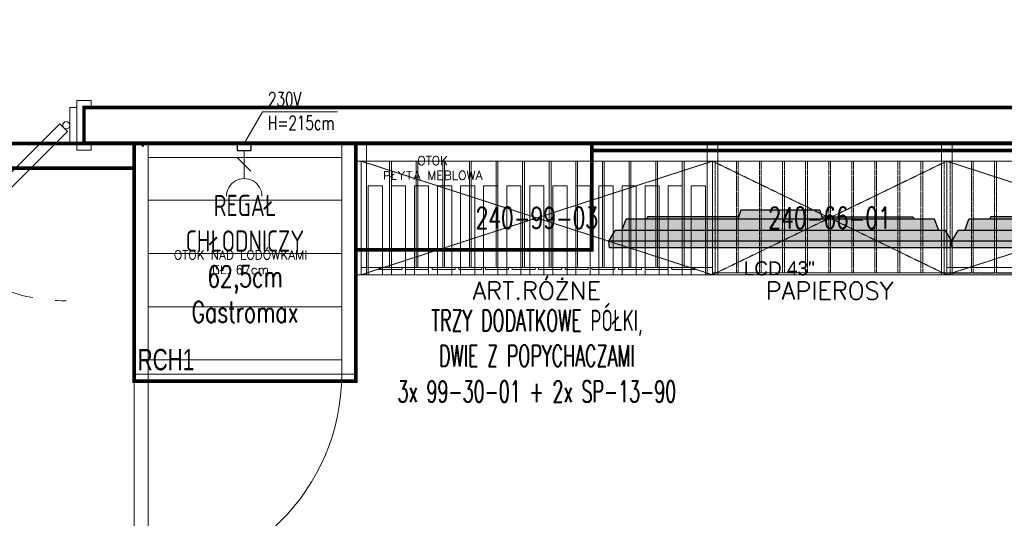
# Model space of a CAD drawing. Header units: millimetres. Extents: x 6161 to 8965, y -9035 to -5431.
# Tile 112 of 256: x 7979 to 8257, y -7596 to -7456. Entities that reach past the tile are written whole.
import ezdxf
from ezdxf.enums import TextEntityAlignment as Align

# ---------------------------------------------------------------- set-up
doc = ezdxf.new("R2010")
doc.units = ezdxf.units.MM
doc.linetypes.add('DASHED', pattern=[19.05, 12.7, -6.35])
doc.layers.add('02-otoki szare', color=7, linetype='Continuous', true_color=0x777e7a)
doc.layers.add('Otok szary', color=7, linetype='Continuous', true_color=0x7d7d7d)
for name, color, linetype, lineweight in [('CHLODNICTWO', 94, 'Continuous', 20), ('drzwi', 30, 'Continuous', 20), ('Instalacje elektryczne', 1, 'Continuous', 20), ('MEBLE PKN', 150, 'Continuous', 20)]:
    doc.layers.add(name, color=color, linetype=linetype, lineweight=lineweight)
for name, color, linetype in [('HMY_WYM', 7, 'Continuous'), ('Indeksy_urządzeń_gastronomicznych', 242, 'Continuous'), ('Ściany', 7, 'Continuous')]:
    doc.layers.add(name, color=color, linetype=linetype)
doc.styles.add('JACEK_07', font='SIMPLEX.SHX', dxfattribs={"width": 0.7})
doc.styles.add('PL_D50', font='GOTHIC.TTF', dxfattribs={"height": 10})
doc.styles.add('RomanS', font='romans.shx')

# ---------------------------------------------------------------- blocks, each defined once
blk = doc.blocks.new('gn-230')
at = {"layer": 'Instalacje elektryczne'}
for p, q in [((-4, 0), (-19.8, 0)), ((-15.65, -3.75), (-8.15, 3.75))]:
    blk.add_line(p, q, dxfattribs=at)
at = {"layer": 'Instalacje elektryczne', "lineweight": 30}
blk.add_lwpolyline([(-4, -4), (0, -4), (0, 4), (-4, 4)], close=True, dxfattribs=at)
at = {"layer": 'Instalacje elektryczne'}
blk.add_arc((-29.8, 0), 10, 270, 90, dxfattribs=at)
blk = doc.blocks.new('*U137')
for p, q in [((58.5, -16), (4, -16)), ((58.5, -31), (4, -31)), ((58.5, -46), (4, -46))]:
    blk.add_line(p, q)
at = {"color": 1}
blk.add_lwpolyline([(31.03, 0), (36.17, 8.9), (57.31, 8.9)], dxfattribs=at)
for points in [[(0, -65), (0, 0)], [(0, 0), (62.5, 0)], [(4, 0), (4, -65)], [(58.5, -65), (58.5, 0)], [(62.5, 0), (62.5, -65)], [(4, -4), (58.5, -4)], [(58.5, -4), (58.5, -61)], [(58.5, -61), (4, -61)], [(62.5, -65), (0, -65)]]:
    blk.add_lwpolyline(points)
blk.add_lwpolyline([(0, -65), (4, -65), (4, -123.5), (0, -123.5)], close=True)
blk.add_arc((0, -65), 58.5, 270, 0)
at = {"color": 1, "xscale": 0.5, "yscale": 0.5, "zscale": 0.5, "rotation": 89.99999999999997}
blk.add_blockref('gn-230', (31.03, 0), dxfattribs=at)
at = {"color": 1, "insert": (37.72, 14.46), "char_height": 4, "width": 32.4538, "attachment_point": 1, "style": 'RomanS'}
blk.add_mtext('{\\W0.7;230V\\PH=215cm}', dxfattribs=at)
at = {"color": 242, "insert": (31.25, -32.5), "char_height": 6, "width": 62.5, "attachment_point": 5, "style": 'JACEK_07'}
blk.add_mtext('REGAŁ\\PCHŁODNICZY\\P62,5cm\\PGastromax', dxfattribs=at)
at = {"layer": 'Indeksy_urządzeń_gastronomicznych', "color": 242, "insert": (1, -64), "char_height": 6, "width": 36.1, "attachment_point": 7, "style": 'JACEK_07'}
blk.add_mtext('{\\fArial|b0|i0|c238|p34;RCH1}', dxfattribs=at)
blk = doc.blocks.new('240-66-01')
for points in [[(64.5, 5), (64.5, -32), (67.5, -32), (67.5, 5), (64.5, 5)], [(67.5, 5), (64.5, 5), (64.5, 0), (67.5, 0)], [(0, -32), (66, -32), (66, -31.5), (0, -31.5)]]:
    blk.add_lwpolyline(points, close=True)
blk.add_lwpolyline([(0, 0), (66, 0), (66, -32), (0, -32), (0, 0)])
at = {"linetype": 'DASHED', "ltscale": 0.002}
for points in [[(0, 0), (66, -32)], [(66, 0), (0, -32)]]:
    blk.add_lwpolyline(points, dxfattribs=at)
at = {"color": 253, "linetype": 'DASHED', "ltscale": 0.003, "true_color": 0xb3b3b3}
for points in [[(0.75, 0), (0.75, -31.5), (6.75, -31.5), (6.75, 0), (0.75, 0)], [(7.25, 0), (7.25, -31.5), (13.25, -31.5), (13.25, 0), (7.25, 0)], [(13.75, 0), (13.75, -31.5), (19.75, -31.5), (19.75, 0), (13.75, 0)], [(20.25, 0), (20.25, -31.5), (26.25, -31.5), (26.25, 0), (20.25, 0)], [(26.75, 0), (26.75, -31.5), (32.75, -31.5), (32.75, 0), (26.75, 0)], [(33.25, 0), (33.25, -31.5), (39.25, -31.5), (39.25, 0), (33.25, 0)], [(39.75, 0), (39.75, -31.5), (45.75, -31.5), (45.75, 0), (39.75, 0)], [(46.25, 0), (46.25, -31.5), (52.25, -31.5), (52.25, 0), (46.25, 0)], [(52.75, 0), (52.75, -31.5), (58.75, -31.5), (58.75, 0), (52.75, 0)], [(59.25, 0), (59.25, -31.5), (65.25, -31.5), (65.25, 0), (59.25, 0)]]:
    blk.add_lwpolyline(points, dxfattribs=at)
at = {"color": 7, "insert": (33, -16), "char_height": 6, "width": 66, "attachment_point": 5, "style": 'JACEK_07'}
blk.add_mtext('240-66-01', dxfattribs=at)
at = {"style": 'RomanS'}
blk.add_attdef('KATEGORIA', text='', height=5, dxfattribs=at).set_placement((33, -34), align=Align.TOP_CENTER)
blk = doc.blocks.new('*U114')
blk.add_lwpolyline([(-1.5, 0), (-1.5, -37), (1.5, -37), (1.5, 0), (-1.5, 0), (-1.5, -5), (1.5, -5)])
ref = blk.add_blockref('240-66-01', (0, -5))
ref.add_attrib('KATEGORIA', 'PAPIEROSY', dxfattribs={"color": 7, "height": 5, "style": 'RomanS'}).set_placement((33, -39), align=Align.TOP_CENTER)
blk = doc.blocks.new('240-99-01')
for points in [[(97.5, 5), (97.5, -32), (100.5, -32), (100.5, 5), (97.5, 5)], [(100.5, 5), (97.5, 5), (97.5, 0), (100.5, 0)], [(0, 0), (99, 0), (99, -30), (0, -30)], [(0, -32), (99, -32), (99, -31.5), (0, -31.5)]]:
    blk.add_lwpolyline(points, close=True)
blk.add_lwpolyline([(0, 0), (99, 0), (99, -32), (0, -32), (0, 0)])
at = {"linetype": 'DASHED', "ltscale": 0.002}
for points in [[(0, 0), (99, -32)], [(99, 0), (0, -32)]]:
    blk.add_lwpolyline(points, dxfattribs=at)
at = {"color": 253, "linetype": 'DASHED', "ltscale": 0.003, "true_color": 0xb3b3b3}
for points in [[(1, 0), (1, -31.52), (7, -31.52), (7, 0), (1, 0)], [(7.5, 0), (7.5, -31.52), (13.5, -31.52), (13.5, 0), (7.5, 0)], [(14, 0), (14, -31.52), (20, -31.52), (20, 0), (14, 0)], [(20.5, 0), (20.5, -31.52), (26.5, -31.52), (26.5, 0), (20.5, 0)], [(27, 0), (27, -31.52), (33, -31.52), (33, 0), (27, 0)], [(33.5, 0), (33.5, -31.52), (39.5, -31.52), (39.5, 0), (33.5, 0)], [(40, 0), (40, -31.52), (46, -31.52), (46, 0), (40, 0)], [(46.5, 0), (46.5, -31.52), (52.5, -31.52), (52.5, 0), (46.5, 0)], [(53, 0), (53, -31.52), (59, -31.52), (59, 0), (53, 0)], [(59.5, 0), (59.5, -31.52), (65.5, -31.52), (65.5, 0), (59.5, 0)], [(66, 0), (66, -31.52), (72, -31.52), (72, 0), (66, 0)], [(72.5, 0), (72.5, -31.52), (78.5, -31.52), (78.5, 0), (72.5, 0)], [(79, 0), (79, -31.52), (85, -31.52), (85, 0), (79, 0)], [(85.5, 0), (85.5, -31.52), (91.5, -31.52), (91.5, 0), (85.5, 0)], [(92, 0), (92, -31.52), (98, -31.52), (98, 0), (92, 0)]]:
    blk.add_lwpolyline(points, dxfattribs=at)
at = {"color": 7, "insert": (49.5, -16), "char_height": 6, "width": 99, "attachment_point": 5, "style": 'JACEK_07'}
blk.add_mtext('240-99-01', dxfattribs=at)
at = {"style": 'RomanS'}
blk.add_attdef('KATEGORIA', text='', height=5, dxfattribs=at).set_placement((49.5, -34), align=Align.TOP_CENTER)
blk = doc.blocks.new('*U135')
blk.add_lwpolyline([(-1.5, 0), (-1.5, -37), (1.5, -37), (1.5, 0), (-1.5, 0), (-1.5, -5), (1.5, -5)])
ref = blk.add_blockref('240-99-01', (0, -5))
ref.add_attrib('KATEGORIA', 'PAPIEROSY', dxfattribs={"color": 7, "height": 5, "style": 'RomanS'}).set_placement((49.5, -39), align=Align.TOP_CENTER)
blk = doc.blocks.new('240-99-03')
for points in [[(97.5, 5), (97.5, -32), (100.5, -32), (100.5, 5), (97.5, 5)], [(97.5, 5), (100.5, 5), (100.5, 0), (97.5, 0)], [(100.5, 5), (97.5, 5), (97.5, 0), (100.5, 0)], [(0, 0), (99, 0), (99, -30), (0, -30)], [(5, -30.5), (11.5, -30.5), (11.5, -30), (5, -30)], [(12.5, -30.5), (19, -30.5), (19, -30), (12.5, -30)], [(20, -30.5), (26.5, -30.5), (26.5, -30), (20, -30)], [(27.5, -30.5), (34, -30.5), (34, -30), (27.5, -30)], [(35, -30.5), (41.5, -30.5), (41.5, -30), (35, -30)], [(42.5, -30.5), (49, -30.5), (49, -30), (42.5, -30)], [(50, -30.5), (56.5, -30.5), (56.5, -30), (50, -30)], [(57.5, -30.5), (64, -30.5), (64, -30), (57.5, -30)], [(65, -30.5), (71.5, -30.5), (71.5, -30), (65, -30)], [(72.5, -30.5), (79, -30.5), (79, -30), (72.5, -30)], [(80, -30.5), (86.5, -30.5), (86.5, -30), (80, -30)], [(87.5, -30.5), (94, -30.5), (94, -30), (87.5, -30)]]:
    blk.add_lwpolyline(points, close=True)
for points in [[(0, 0), (99, 0), (99, -32), (0, -32), (0, 0)], [(8, 0), (8, -30), (8.5, -30), (8.5, 0)], [(15.5, 0), (15.5, -30), (16, -30), (16, 0)], [(23, 0), (23, -30), (23.5, -30), (23.5, 0)], [(30.5, 0), (30.5, -30), (31, -30), (31, 0)], [(38, 0), (38, -30), (38.5, -30), (38.5, 0)], [(45.5, 0), (45.5, -30), (46, -30), (46, 0)], [(53, 0), (53, -30), (53.5, -30), (53.5, 0)], [(60.5, 0), (60.5, -30), (61, -30), (61, 0)], [(68, 0), (68, -30), (68.5, -30), (68.5, 0)], [(75.5, 0), (75.5, -30), (76, -30), (76, 0)], [(83, 0), (83, -30), (83.5, -30), (83.5, 0)], [(90.5, 0), (90.5, -30), (91, -30), (91, 0)]]:
    blk.add_lwpolyline(points)
at = {"linetype": 'DASHED', "ltscale": 0.002}
for points in [[(0, 0), (99, -32)], [(99, 0), (0, -32)]]:
    blk.add_lwpolyline(points, dxfattribs=at)
at = {"color": 7, "insert": (49.5, -16), "char_height": 6, "width": 99, "attachment_point": 5, "style": 'JACEK_07'}
blk.add_mtext('240-99-03', dxfattribs=at)
at = {"color": 7, "style": 'RomanS'}
blk.add_attdef('KATEGORIA', text='', height=5, dxfattribs=at).set_placement((49.5, -34), align=Align.TOP_CENTER)
blk = doc.blocks.new('*U150')
blk.add_lwpolyline([(-1.5, 0), (-1.5, -37), (1.5, -37), (1.5, 0), (-1.5, 0), (-1.5, -5), (1.5, -5)])
blk.add_blockref('240-99-03', (0, -5)).add_auto_attribs({'KATEGORIA': 'ART.RÓŻNE'})
blk = doc.blocks.new('LCD 43 góra')
h = blk.add_hatch(color=1)
h.dxf.hatch_style = 1
h.paths.add_polyline_path([(6572.42, -4882.15), (6550.11, -4882.15), (6549.34, -4884.66), (6573.19, -4884.66)])
h.paths.add_polyline_path([(6549.54, -4884.02), (6523.98, -4884.02), (6523.61, -4884.66), (6549.34, -4884.66)])
h.paths.add_polyline_path([(6598.6, -4884.02), (6573, -4884.02), (6573.19, -4884.66), (6598.97, -4884.66)])
h.paths.add_polyline_path([(6604.73, -4884.66), (6517.8, -4884.66), (6516.62, -4887.85), (6605.92, -4887.85)])
h.paths.add_polyline_path([(6607.78, -4887.85), (6514.76, -4887.85), (6512.95, -4890.87), (6609.59, -4890.87)])
h.paths.add_polyline_path([(6609.59, -4890.87), (6512.95, -4890.87), (6513.17, -4892.72), (6609.36, -4892.72)])
for p, q in [((6550.11, -4882.15), (6549.34, -4884.66)), ((6572.42, -4882.15), (6550.11, -4882.15)), ((6572.42, -4882.15), (6573.19, -4884.66)), ((6516.62, -4887.85), (6517.8, -4884.66)), ((6604.73, -4884.66), (6517.8, -4884.66)), ((6523.93, -4884.02), (6523.56, -4884.66)), ((6549.54, -4884.02), (6523.93, -4884.02)), ((6573, -4884.02), (6598.6, -4884.02)), ((6598.6, -4884.02), (6598.97, -4884.66)), ((6605.92, -4887.85), (6604.73, -4884.66)), ((6512.95, -4890.87), (6514.76, -4887.85)), ((6607.78, -4887.85), (6514.76, -4887.85)), ((6609.59, -4890.87), (6607.78, -4887.85)), ((6609.59, -4890.87), (6512.95, -4890.87)), ((6513.17, -4892.72), (6512.95, -4890.87)), ((6609.36, -4892.72), (6609.59, -4890.87)), ((6609.36, -4892.72), (6513.17, -4892.72))]:
    blk.add_line(p, q)
at = {"insert": (6550.97, -4896.53), "char_height": 4, "attachment_point": 1, "style": 'PL_D50'}
blk.add_mtext_dynamic_manual_height_columns('LCD 43"', width=26.5518, gutter_width=50, heights=[0], dxfattribs=at)
blk = doc.blocks.new('A$C15908406')
at = {"xscale": 10, "yscale": 10, "zscale": 10}
for p in [(-67232, 48981.9), (-66265.6, 48981.9)]:
    blk.add_blockref('LCD 43 góra', p, dxfattribs=at)
blk = doc.blocks.new('*U425')
at = {"linetype": 'DASHED', "const_width": 1}
blk.add_lwpolyline([(-328.41, 0), (-261.91, 0), (-261.91, -30), (-328.41, -30)], close=True, dxfattribs=at)
blk = doc.blocks.new('*U297')
blk.add_lwpolyline([(0, 0), (99, 0), (99, -32), (0, -32)], close=True)
at = {"color": 253, "true_color": 0x9e9e9e}
for points in [[(2, -7), (6, -7), (6, -32), (2, -32)], [(8.5, -7), (12.5, -7), (12.5, -32), (8.5, -32)], [(15, -7), (19, -7), (19, -32), (15, -32)], [(21.5, -7), (25.5, -7), (25.5, -32), (21.5, -32)], [(28, -7), (32, -7), (32, -32), (28, -32)], [(34.5, -7), (38.5, -7), (38.5, -32), (34.5, -32)], [(41, -7), (45, -7), (45, -32), (41, -32)], [(47.5, -7), (51.5, -7), (51.5, -32), (47.5, -32)], [(54, -7), (58, -7), (58, -32), (54, -32)], [(60.5, -7), (64.5, -7), (64.5, -32), (60.5, -32)], [(67, -7), (71, -7), (71, -32), (67, -32)], [(73.5, -7), (77.5, -7), (77.5, -32), (73.5, -32)], [(80, -7), (84, -7), (84, -32), (80, -32)], [(86.5, -7), (90.5, -7), (90.5, -32), (86.5, -32)], [(93, -7), (97, -7), (97, -32), (93, -32)]]:
    blk.add_lwpolyline(points, close=True, dxfattribs=at)
at = {"color": 7, "insert": (49.5, -41.87), "char_height": 6, "width": 120.8961, "attachment_point": 2, "style": 'JACEK_07'}
blk.add_mtext('{\\W0.6;TRZY DODATKOWE PÓŁKI,\\PDWIE Z POPYCHACZAMI\\P3x 99-30-01 + 2x SP-13-90}', dxfattribs=at)
blk = doc.blocks.new('*U148')
at = {"linetype": 'DASHED', "const_width": 1}
blk.add_lwpolyline([(-30, 0), (32.5, 0), (32.5, -67), (-30, -67)], close=True, dxfattribs=at)
at = {"layer": 'Otok szary'}
blk.add_lwpolyline([(-27.78, -0.65), (-27.28, -0.65), (-27.28, -0.65)], dxfattribs=at)
at = {"insert": (0, -33.5), "char_height": 2.5, "width": 50, "attachment_point": 5, "style": 'RomanS'}
blk.add_mtext('OTOK NAD LODÓWKAMI\\PGŁ. 67cm', dxfattribs=at)
blk = doc.blocks.new('*U678')
at = {"linetype": 'DASHED', "const_width": 1}
blk.add_lwpolyline([(32.77, 0), (157.5, 0), (157.5, -7), (32.77, -7)], close=True, dxfattribs=at)
at = {"insert": (0, -4.62), "char_height": 2.5, "width": 50, "attachment_point": 5, "style": 'RomanS'}
blk.add_mtext('OTOK GŁ. 7cm', dxfattribs=at)
blk = doc.blocks.new('*U645')
at = {"linetype": 'DASHED', "const_width": 1}
blk.add_lwpolyline([(44.86, 0), (344.56, 0), (344.56, -2), (44.86, -2)], close=True, dxfattribs=at)
at = {"insert": (0, -6.94), "char_height": 2.5, "width": 50, "attachment_point": 5, "style": 'RomanS'}
blk.add_mtext('OTOK \\PPŁYTA MEBLOWA', dxfattribs=at)

msp = doc.modelspace()

# ---------------------------------------------------------------- linework, layer by layer
at = {"layer": 'drzwi'}
for points in [[(7995.26, -7480.32), (7993.26, -7480.32), (7993.26, -7490.32), (7995.26, -7490.32)], [(7999.26, -7490.32), (7997.26, -7490.32), (7997.26, -7480.32), (7999.26, -7480.32), (7999.26, -7478.32), (7995.26, -7478.32), (7995.26, -7480.32), (7995.26, -7492.32), (7999.26, -7492.32), (7999.26, -7490.32)]]:
    msp.add_lwpolyline(points, dxfattribs=at)
msp.add_lwpolyline([(7992.61, -7487.08), (7958.32, -7521.38), (7956.2, -7519.26), (7990.49, -7484.96)], close=True, dxfattribs=at)
msp.add_circle((7992.26, -7485.32), 1, dxfattribs=at)
at = {"layer": 'drzwi', "linetype": 'DASHED'}
msp.add_arc((7992.26, -7485.32), 49.5, 90, 270, dxfattribs=at)
at = {"layer": 'Ściany', "const_width": 1}
msp.add_lwpolyline([(7997.26, -7490.32), (8577.26, -7490.32), (8577.26, -7480.32), (7997.26, -7480.32), (7997.26, -7490.32)], dxfattribs=at)

# ---------------------------------------------------------------- block references
at = {"layer": '02-otoki szare', "color": 3}
for name, p in [('*U678', (7853.89, -7490.45)), ('*U645', (8095.53, -7490.45))]:
    msp.add_blockref(name, p, dxfattribs=at)
at = {"layer": '02-otoki szare'}
msp.add_blockref('*U148', (8041.39, -7490.45), dxfattribs=at)
at = {"layer": 'CHLODNICTWO'}
msp.add_blockref('*U137', (8011.39, -7490.45), dxfattribs=at)
at = {"layer": 'HMY_WYM', "linetype": 'ByBlock', "lineweight": 5, "xscale": 0.1, "yscale": 0.1, "zscale": 0.1}
msp.add_blockref('A$C15908406', (8355.43, -7525.32), dxfattribs=at)
at = {"layer": 'MEBLE PKN'}
for name, p in [('*U150', (8075.39, -7490.45)), ('*U114', (8174.39, -7490.45)), ('*U135', (8240.39, -7490.45)), ('*U297', (8075.39, -7495.45))]:
    msp.add_blockref(name, p, dxfattribs=at)
at = {"layer": 'Otok szary'}
msp.add_blockref('*U425', (8402.3, -7490.45), dxfattribs=at)

doc.saveas('drawing.dxf')
